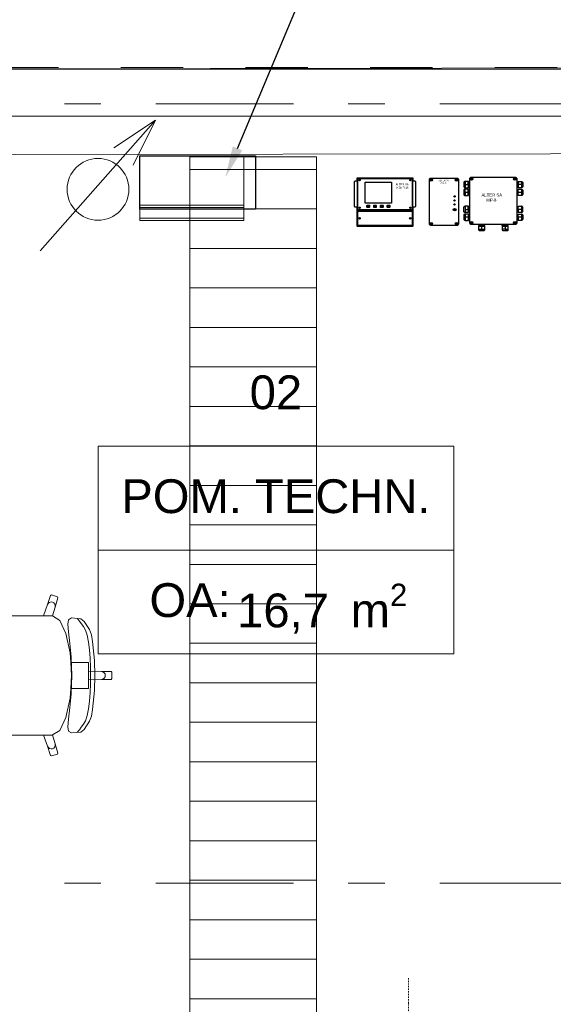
# Model space of a CAD drawing. Header units: millimetres. Extents: x -70269 to 35056, y -51814 to 48966.
# Tile 209 of 220: x -30866 to -28812, y 29315 to 33105. Entities that reach past the tile are written whole.
import ezdxf
from ezdxf import colors
from ezdxf.entities.mleader import LeaderData, LeaderLine
from ezdxf.enums import TextEntityAlignment as Align
from ezdxf.math import Vec2, Vec3

# ---------------------------------------------------------------- set-up
doc = ezdxf.new("R2010")
doc.units = ezdxf.units.MM
for name, pattern in [('DASHDOT', [1, 0.5, -0.25, 0, -0.25]), ('Przerywana', [48, 24, -24]), ('Przerywana podwójnie', [109.361107, 52.916665, -21.166666, 14.111111, -21.166666])]:
    doc.linetypes.add(name, pattern=pattern)
for name, color, linetype, lineweight, true_color in [('00 - nowa technologia myjni_Nr_pióra__95', 7, 'Continuous', 20, 0x7c7c7c), ('103-Z Zakres opracowania_Nr_pióra__95', 7, 'Continuous', 140, 0x7c7c7c), ('320 - W Umeblowanie_Nr_pióra__95', 7, 'Continuous', 20, 0x7c7c7c), ('410-K Osie główne_Nr_pióra__95', 7, 'Continuous', 20, 0x7c7c7c), ('420-K Ściany_Nr_pióra__95', 7, 'Continuous', 20, 0x7c7c7c), ('510-I Elektryczne_Nr_pióra__172', 7, 'Continuous', 20, 0x663200), ('Metryczki pomieszczeń Archicada_Nr_pióra__95', 7, 'Continuous', 20, 0x7c7c7c), ('Nowe_460 - Stropy_Nr_pióra__95', 7, 'Continuous', 13, 0x7c7c7c)]:
    doc.layers.add(name, color=color, linetype=linetype, lineweight=lineweight, true_color=true_color)
for name, color, linetype, lineweight in [('201-A Ppoż_Nr_pióra__31', 1, 'Continuous', 30), ('510-I Elektryczne_Nr_pióra__215', 1, 'Continuous', 20), ('510-I Elektryczne_Nr_pióra__235', 5, 'Continuous', 0), ('AURA_went_opisy', 7, 'Continuous', 15), ('Metryczki pomieszczeń Archicada_Nr_pióra__46', 7, 'Continuous', 20), ('XREF', 8, 'Continuous', 9)]:
    doc.layers.add(name, color=color, linetype=linetype, lineweight=lineweight)
doc.layers.add('ALTER_detekcja_gazu', color=6, linetype='Continuous')
doc.styles.add('Arial Narrow', font='ARIALN.TTF')
doc.styles.get("Standard").update_dxf_attribs({"font": 'arial.ttf'})
doc.styles.add('STYL_AUTOMATYCZNY_2', font='arial.ttf', dxfattribs={"width": 0.95})
doc.linetypes.add('PPOZ REI 60', pattern='A,0,[1,A.01 RZUT PARTERU1.Shx,S=1.984127,R=0,X=0,Y=0],-400,0', length=400)

# ---------------------------------------------------------------- blocks, each defined once
blk = doc.blocks.new('MSMR-16')
for p, q in [((207189, 543212), (207343, 545266)), ((207189, 352710), (207189, 543212)), ((207343, 545266), (208310, 547032)), ((208310, 547032), (209630, 549343)), ((209630, 549343), (211163, 550576)), ((211163, 550576), (212913, 551576)), ((212913, 551576), (214029, 551976)), ((214029, 551976), (227405, 551976)), ((227405, 574159), (227708, 575068)), ((227405, 573248), (227405, 574159)), ((227405, 551976), (227405, 573248)), ((227405, 551976), (227405, 346054)), ((227708, 575068), (228348, 575587)), ((228348, 575587), (228868, 576041)), ((228868, 576041), (229454, 576441)), ((229454, 576441), (229896, 576779)), ((229896, 576779), (660588, 576779)), ((232674, 571595), (659170, 571595)), ((232674, 326350), (232674, 571595)), ((243615, 556496), (243615, 558896)), ((243615, 558896), (245198, 558896)), ((245648, 556496), (243615, 556496)), ((245198, 560895), (247897, 560895)), ((245198, 558896), (245198, 560895)), ((245648, 554180), (245648, 556496)), ((247814, 554180), (245648, 554180)), ((249914, 556263), (247814, 556263)), ((247814, 556263), (247814, 554180)), ((247897, 560895), (247897, 558746)), ((247897, 558746), (249914, 558746)), ((249914, 558746), (249914, 556263)), ((291709, 542018), (495924, 542018)), ((291709, 377353), (291709, 542018)), ((495924, 542018), (495924, 377353)), ((641369, 556431), (641369, 558831)), ((641369, 558831), (642952, 558831)), ((643402, 556431), (641369, 556431)), ((642952, 560830), (645651, 560830)), ((642952, 558831), (642952, 560830)), ((643402, 554115), (643402, 556431)), ((645568, 554115), (643402, 554115)), ((647668, 556198), (645568, 556198)), ((645568, 556198), (645568, 554115)), ((645651, 560830), (645651, 558681)), ((645651, 558681), (647668, 558681)), ((647668, 558681), (647668, 556198)), ((659170, 571595), (659170, 326350)), ((664325, 551953), (659170, 551953)), ((660588, 576779), (662825, 576014)), ((662825, 576014), (663658, 575181)), ((663658, 575181), (664220, 574098)), ((664220, 574098), (664325, 573878)), ((664325, 573878), (664325, 551953)), ((664325, 551953), (677835, 551800)), ((664656, 346095), (664675, 551949)), ((677835, 551800), (680235, 550979)), ((680235, 550979), (683177, 548245)), ((683177, 548245), (684453, 545511)), ((684453, 545511), (684870, 543636)), ((684870, 543636), (684870, 354811)), ((209040, 349442), (207189, 352710)), ((211118, 347423), (209040, 349442)), ((212535, 346440), (211118, 347423)), ((214418, 346054), (212535, 346440)), ((227566, 346054), (214418, 346054)), ((227566, 198657), (227566, 346054)), ((227566, 321371), (664656, 321371)), ((659170, 326350), (232674, 326350)), ((233943, 312990), (234256, 313948)), ((233992, 204131), (233943, 312990)), ((234256, 313948), (234818, 314531)), ((234818, 314531), (235894, 315192)), ((235894, 315192), (656082, 315192)), ((243598, 340274), (243598, 342673)), ((243598, 342673), (245181, 342673)), ((245631, 340274), (243598, 340274)), ((245181, 344673), (247881, 344673)), ((245181, 342673), (245181, 344673)), ((245631, 337957), (245631, 340274)), ((247798, 337957), (245631, 337957)), ((249897, 340040), (247798, 340040)), ((247798, 340040), (247798, 337957)), ((247881, 344673), (247881, 342523)), ((247881, 342523), (249897, 342523)), ((249897, 342523), (249897, 340040)), ((495924, 377353), (291709, 377353)), ((304591, 359394), (305218, 360544)), ((304591, 345518), (304591, 359394)), ((305724, 344001), (304591, 345518)), ((305218, 360544), (306201, 361427)), ((307491, 342562), (305724, 344001)), ((306201, 361427), (307451, 362227)), ((307451, 362227), (308585, 362757)), ((308443, 342562), (307491, 342562)), ((321502, 342562), (308443, 342562)), ((308585, 362757), (320739, 362757)), ((314872, 356890), (309893, 349274)), ((309893, 349274), (318680, 349274)), ((318680, 349274), (314872, 356890)), ((320739, 362757), (323415, 361097)), ((323152, 343529), (321502, 342562)), ((324345, 345169), (323152, 343529)), ((323415, 361097), (324665, 359144)), ((324665, 346644), (324345, 345169)), ((324665, 359144), (324665, 346644)), ((357275, 359031), (358268, 360749)), ((357275, 346010), (357275, 359031)), ((358338, 344697), (357275, 346010)), ((358268, 360749), (358997, 361307)), ((359212, 343552), (358338, 344697)), ((358997, 361307), (359747, 361807)), ((360837, 342531), (359212, 343552)), ((359747, 361807), (361100, 362747)), ((374710, 342531), (360837, 342531)), ((361100, 362747), (373973, 362747)), ((371929, 356040), (362983, 356038)), ((362994, 356038), (367820, 348921)), ((367820, 348921), (371929, 356040)), ((373973, 362747), (375369, 361935)), ((375980, 343614), (374710, 342531)), ((375369, 361935), (377327, 359748)), ((376980, 344926), (375980, 343614)), ((377541, 346230), (376980, 344926)), ((377327, 359748), (377541, 359500)), ((377541, 359500), (377541, 346230)), ((410761, 359560), (412063, 361309)), ((410761, 346094), (410761, 359560)), ((411168, 344873), (410761, 346094)), ((411818, 343571), (411168, 344873)), ((414463, 342391), (411818, 343571)), ((412063, 361309), (413120, 362001)), ((413120, 362001), (414056, 362489)), ((414056, 362489), (415191, 362853)), ((427237, 342391), (414463, 342391)), ((415191, 362853), (426524, 362853)), ((417463, 350672), (421047, 353499)), ((421167, 348655), (417463, 350672)), ((421047, 351888), (421047, 353499)), ((422288, 351888), (421047, 351888)), ((424569, 350217), (421167, 350217)), ((421167, 350217), (421167, 348655)), ((422288, 356902), (424579, 356902)), ((422288, 356902), (422288, 351888)), ((424579, 356902), (424569, 350217)), ((426524, 362853), (428274, 361927)), ((428417, 343327), (427237, 342391)), ((428274, 361927), (429545, 361073)), ((429841, 344832), (428417, 343327)), ((429545, 361073), (430524, 359824)), ((430753, 346094), (429841, 344832)), ((430524, 359824), (430753, 359261)), ((430753, 359261), (430753, 346094)), ((463558, 359339), (464875, 361214)), ((463558, 345856), (463558, 359339)), ((464266, 344898), (463558, 345856)), ((465058, 343940), (464266, 344898)), ((464875, 361214), (465552, 361839)), ((467016, 342645), (465058, 343940)), ((465552, 361839), (466333, 362230)), ((466333, 362230), (467486, 362868)), ((480126, 342645), (467016, 342645)), ((467486, 362868), (479487, 362827)), ((471199, 352007), (469976, 352007)), ((469976, 352007), (471455, 349883)), ((471391, 353893), (471199, 353146)), ((471199, 353146), (471199, 352007)), ((471690, 354575), (471391, 353893)), ((471455, 349883), (472975, 351903)), ((472468, 355151), (471690, 354575)), ((472329, 351903), (472372, 352656)), ((472975, 351903), (472329, 351903)), ((472372, 352656), (472479, 353093)), ((474036, 355802), (472468, 355151)), ((472479, 353093), (472724, 353360)), ((472724, 353360), (473033, 353637)), ((473033, 353637), (473407, 353829)), ((473407, 353829), (473822, 353871)), ((473822, 353871), (474036, 353882)), ((475203, 355826), (474036, 355802)), ((474036, 353882), (474260, 353882)), ((474260, 353882), (474420, 353839)), ((474420, 353839), (474740, 353786)), ((474740, 353786), (474964, 353477)), ((474964, 353477), (475017, 352901)), ((475017, 352901), (475028, 352741)), ((475028, 352741), (476468, 352736)), ((475364, 355747), (475203, 355826)), ((475460, 355694), (475364, 355747)), ((475577, 355651), (475460, 355694)), ((475833, 355566), (475577, 355651)), ((476025, 355459), (475833, 355566)), ((476291, 355214), (476025, 355459)), ((476419, 354926), (476291, 355214)), ((476468, 352736), (476419, 354926)), ((479487, 362827), (481358, 361891)), ((481346, 343011), (480126, 342645)), ((483299, 345127), (481346, 343011)), ((481358, 361891), (482620, 360793)), ((482620, 360793), (483596, 359654)), ((484113, 346795), (483299, 345127)), ((483596, 359654), (483962, 358921)), ((483962, 358921), (484113, 346795)), ((641516, 340232), (641516, 342632)), ((641516, 342632), (643099, 342632)), ((643549, 340232), (641516, 340232)), ((643099, 344631), (645799, 344631)), ((643099, 342632), (643099, 344631)), ((643549, 337916), (643549, 340232)), ((645715, 337916), (643549, 337916)), ((647815, 339999), (645715, 339999)), ((645715, 339999), (645715, 337916)), ((645799, 344631), (645799, 342482)), ((645799, 342482), (647815, 342482)), ((647815, 342482), (647815, 339999)), ((656082, 315192), (657095, 314704)), ((657095, 314704), (657575, 314139)), ((657575, 314139), (658033, 313616)), ((658033, 313616), (658193, 312891)), ((658193, 312891), (658193, 204643)), ((664656, 346095), (659170, 346095)), ((677571, 346095), (664656, 346095)), ((664656, 346095), (664656, 321463)), ((664656, 321463), (664656, 198609)), ((679521, 346662), (677571, 346095)), ((682637, 349011), (679521, 346662)), ((684537, 352594), (682637, 349011)), ((684870, 354811), (684537, 352594)), ((244221, 258100), (244221, 260500)), ((244221, 260500), (245804, 260500)), ((246254, 258100), (244221, 258100)), ((245804, 262499), (248503, 262499)), ((245804, 260500), (245804, 262499)), ((246254, 255784), (246254, 258100)), ((248420, 255784), (246254, 255784)), ((250520, 257867), (248420, 257867)), ((248420, 257867), (248420, 255784)), ((248503, 262499), (248503, 260350)), ((248503, 260350), (250520, 260350)), ((250520, 260350), (250520, 257867)), ((640377, 257832), (640377, 260232)), ((640377, 260232), (641960, 260232)), ((642410, 257832), (640377, 257832)), ((641960, 262232), (644659, 262232)), ((641960, 260232), (641960, 262232)), ((642410, 255516), (642410, 257832)), ((644576, 255516), (642410, 255516)), ((646676, 257599), (644576, 257599)), ((644576, 257599), (644576, 255516)), ((644659, 262232), (644659, 260082)), ((644659, 260082), (646676, 260082)), ((646676, 260082), (646676, 257599)), ((228149, 197657), (227566, 198657)), ((228837, 196824), (228149, 197657)), ((229998, 196009), (228837, 196824)), ((661625, 196009), (229998, 196009)), ((234299, 203198), (233992, 204131)), ((235805, 202260), (234299, 203198)), ((656602, 202260), (235805, 202260)), ((657786, 203260), (656602, 202260)), ((658202, 203910), (657786, 203260)), ((658193, 204643), (658202, 203910)), ((662642, 196542), (661625, 196009)), ((663708, 197592), (662642, 196542)), ((664656, 198609), (663708, 197592))]:
    blk.add_line(p, q)
for centre in [(246721, 557476), (644475, 557411), (246705, 341254), (644623, 341212), (247327, 259080), (643483, 258813)]:
    blk.add_circle(centre, 5452)
at = {"insert": (529273, 531387), "char_height": 15000, "width": 105164.95, "attachment_point": 1}
blk.add_mtext('{ALTER SA\\P MSMR-16}', dxfattribs=at)
blk = doc.blocks.new('zw$937')
for p, q in [((223, 1927), (229, 1942)), ((223, 269), (223, 1927)), ((229, 1942), (241, 1957)), ((241, 1957), (251, 1965)), ((251, 1965), (259, 1969)), ((259, 1969), (276, 1975)), ((302, 1946), (268, 1876)), ((276, 1975), (1898, 1975)), ((312, 1941), (277, 1871)), ((1861, 1934), (1911, 1876)), ((1870, 1941), (1919, 1883)), ((1898, 1975), (1918, 1971)), ((1918, 1971), (1933, 1963)), ((1933, 1963), (1941, 1955)), ((1941, 1955), (1952, 1942)), ((1952, 1942), (1956, 1934)), ((1956, 1934), (1958, 1928)), ((1958, 1928), (1958, 276)), ((3, 1784), (1, 1778)), ((1, 1778), (1, 1622)), ((1, 1622), (4, 1614)), ((9, 1508), (2, 1495)), ((2, 1495), (2, 1332)), ((6, 1792), (3, 1784)), ((4, 1614), (10, 1605)), ((10, 1798), (6, 1792)), ((14, 1514), (9, 1508)), ((15, 1803), (10, 1798)), ((10, 1605), (20, 1594)), ((20, 1520), (14, 1514)), ((23, 1809), (15, 1803)), ((20, 1594), (32, 1588)), ((31, 1525), (20, 1520)), ((33, 1814), (23, 1809)), ((40, 1529), (31, 1525)), ((32, 1588), (40, 1586)), ((40, 1816), (33, 1814)), ((48, 1816), (40, 1816)), ((40, 1586), (164, 1586)), ((48, 1529), (40, 1529)), ((164, 1816), (48, 1816)), ((48, 1816), (48, 1586)), ((48, 1701), (164, 1701)), ((164, 1529), (48, 1529)), ((48, 1413), (48, 1529)), ((164, 1701), (164, 1816)), ((193, 1797), (164, 1797)), ((164, 1701), (164, 1604)), ((164, 1586), (164, 1604)), ((164, 1604), (192, 1604)), ((164, 1508), (164, 1529)), ((193, 1508), (164, 1508)), ((164, 1316), (164, 1508)), ((192, 1604), (192, 1797)), ((223, 1701), (192, 1701)), ((192, 1604), (192, 1585)), ((192, 1585), (223, 1585)), ((223, 1816), (193, 1816)), ((193, 1816), (193, 1797)), ((223, 1528), (193, 1528)), ((193, 1413), (193, 1528)), ((1958, 1817), (1988, 1817)), ((1989, 1701), (1958, 1701)), ((1989, 1585), (1958, 1585)), ((1958, 1527), (1988, 1527)), ((1988, 1817), (1988, 1796)), ((1988, 1796), (2017, 1796)), ((1988, 1527), (1988, 1508)), ((1988, 1508), (2017, 1508)), ((1988, 1314), (1988, 1508)), ((1989, 1603), (1989, 1796)), ((2017, 1603), (1989, 1603)), ((1989, 1603), (1989, 1585)), ((2016, 1314), (2016, 1508)), ((2017, 1796), (2017, 1816)), ((2017, 1816), (2132, 1816)), ((2017, 1796), (2017, 1603)), ((2132, 1701), (2017, 1701)), ((2017, 1585), (2017, 1603)), ((2132, 1585), (2017, 1585)), ((2017, 1508), (2017, 1527)), ((2017, 1527), (2132, 1527)), ((2132, 1816), (2132, 1585)), ((2132, 1816), (2143, 1816)), ((2142, 1585), (2132, 1585)), ((2132, 1527), (2145, 1527)), ((2132, 1527), (2132, 1295)), ((2150, 1589), (2142, 1585)), ((2143, 1816), (2152, 1813)), ((2145, 1527), (2161, 1519)), ((2159, 1594), (2150, 1589)), ((2152, 1813), (2163, 1805)), ((2168, 1602), (2159, 1594)), ((2161, 1519), (2172, 1508)), ((2163, 1805), (2174, 1793)), ((2175, 1610), (2168, 1602)), ((2172, 1508), (2176, 1501)), ((2174, 1793), (2180, 1782)), ((2179, 1619), (2175, 1610)), ((2176, 1501), (2180, 1493)), ((2180, 1630), (2179, 1619)), ((2180, 1782), (2180, 1630)), ((2180, 1493), (2180, 1333)), ((2, 1332), (6, 1322)), ((6, 1322), (15, 1309)), ((15, 1309), (29, 1301)), ((29, 1301), (39, 1297)), ((39, 1297), (44, 1297)), ((44, 1297), (164, 1297)), ((164, 1413), (48, 1413)), ((48, 1413), (48, 1297)), ((164, 1297), (164, 1316)), ((164, 1316), (193, 1316)), ((223, 1413), (193, 1413)), ((193, 1413), (193, 1316)), ((193, 1316), (193, 1296)), ((193, 1296), (223, 1296)), ((1988, 1411), (1958, 1411)), ((1988, 1295), (1958, 1295)), ((2016, 1314), (1988, 1314)), ((1988, 1314), (1988, 1295)), ((2132, 1411), (2016, 1411)), ((2016, 1295), (2016, 1314)), ((2137, 1295), (2016, 1295)), ((2145, 1296), (2137, 1295)), ((2154, 1300), (2145, 1296)), ((2165, 1307), (2154, 1300)), ((2173, 1317), (2165, 1307)), ((2177, 1324), (2173, 1317)), ((2180, 1333), (2177, 1324)), ((0, 861), (3, 871)), ((0, 710), (0, 861)), ((3, 871), (10, 882)), ((10, 882), (17, 889)), ((17, 889), (27, 897)), ((27, 897), (34, 899)), ((34, 899), (37, 900)), ((37, 900), (48, 901)), ((164, 901), (48, 901)), ((48, 901), (48, 784)), ((48, 784), (164, 784)), ((48, 784), (48, 669)), ((164, 882), (164, 901)), ((193, 882), (164, 882)), ((164, 784), (164, 882)), ((164, 784), (164, 669)), ((223, 901), (193, 902)), ((193, 902), (193, 882)), ((193, 882), (193, 785)), ((193, 785), (223, 785)), ((193, 785), (193, 688)), ((1958, 901), (1988, 901)), ((1988, 785), (1958, 785)), ((1988, 901), (1988, 881)), ((1988, 881), (2017, 881)), ((1988, 688), (1988, 881)), ((2016, 785), (2016, 881)), ((2017, 785), (2016, 785)), ((2016, 785), (2016, 688)), ((2017, 881), (2017, 901)), ((2017, 901), (2132, 901)), ((2132, 785), (2017, 785)), ((2132, 901), (2132, 669)), ((2144, 900), (2132, 900)), ((2154, 896), (2144, 900)), ((2166, 887), (2154, 896)), ((2174, 878), (2166, 887)), ((2179, 866), (2174, 878)), ((2180, 858), (2179, 866)), ((2180, 712), (2180, 858)), ((1, 705), (0, 710)), ((3, 579), (0, 570)), ((0, 570), (0, 420)), ((0, 420), (5, 407)), ((6, 694), (1, 705)), ((8, 590), (3, 579)), ((5, 407), (14, 394)), ((9, 691), (6, 694)), ((15, 596), (8, 590)), ((18, 681), (9, 691)), ((14, 394), (24, 387)), ((23, 604), (15, 596)), ((26, 675), (18, 681)), ((36, 610), (23, 604)), ((24, 387), (33, 382)), ((42, 670), (26, 675)), ((33, 382), (37, 381)), ((48, 610), (36, 610)), ((37, 381), (48, 379)), ((48, 669), (42, 670)), ((164, 669), (48, 669)), ((164, 610), (48, 610)), ((48, 610), (48, 379)), ((164, 494), (48, 495)), ((48, 379), (163, 379)), ((163, 379), (163, 400)), ((163, 400), (193, 400)), ((193, 689), (164, 689)), ((164, 592), (164, 610)), ((193, 592), (164, 592)), ((164, 592), (164, 400)), ((193, 688), (193, 668)), ((223, 668), (193, 668)), ((223, 610), (193, 610)), ((193, 610), (193, 592)), ((193, 400), (193, 592)), ((223, 495), (193, 495)), ((193, 400), (193, 379)), ((193, 379), (223, 379)), ((1988, 668), (1958, 668)), ((1958, 611), (1988, 611)), ((1989, 495), (1958, 495)), ((1989, 379), (1958, 379)), ((2017, 688), (1988, 688)), ((1988, 688), (1988, 668)), ((1988, 611), (1988, 591)), ((1988, 591), (2017, 591)), ((1989, 399), (1989, 591)), ((2017, 399), (1989, 399)), ((1989, 399), (1989, 379)), ((2016, 495), (2016, 591)), ((2017, 495), (2016, 495)), ((2016, 495), (2016, 399)), ((2017, 669), (2017, 688)), ((2132, 669), (2017, 669)), ((2017, 591), (2017, 612)), ((2017, 612), (2133, 612)), ((2133, 495), (2017, 495)), ((2017, 379), (2017, 399)), ((2133, 379), (2017, 379)), ((2132, 669), (2144, 670)), ((2133, 612), (2133, 379)), ((2133, 612), (2148, 609)), ((2145, 381), (2133, 379)), ((2144, 670), (2157, 676)), ((2154, 385), (2145, 381)), ((2148, 609), (2160, 602)), ((2164, 391), (2154, 385)), ((2157, 676), (2166, 682)), ((2160, 602), (2170, 593)), ((2170, 397), (2164, 391)), ((2166, 682), (2174, 693)), ((2170, 593), (2176, 582)), ((2177, 408), (2170, 397)), ((2174, 693), (2179, 705)), ((2176, 582), (2180, 569)), ((2180, 422), (2177, 408)), ((2179, 705), (2180, 712)), ((2180, 569), (2180, 422)), ((231, 252), (223, 269)), ((238, 242), (231, 252)), ((247, 234), (238, 242)), ((258, 228), (247, 234)), ((276, 221), (258, 228)), ((1900, 221), (276, 221)), ((280, 328), (286, 249)), ((291, 328), (297, 250)), ((545, 221), (545, 191)), ((545, 191), (565, 191)), ((565, 163), (546, 163)), ((546, 163), (546, 47)), ((546, 47), (777, 47)), ((546, 47), (547, 36)), ((547, 36), (549, 28)), ((549, 28), (557, 16)), ((557, 16), (564, 9)), ((564, 9), (574, 3)), ((565, 191), (565, 163)), ((757, 191), (565, 191)), ((565, 163), (757, 163)), ((574, 3), (581, 0)), ((581, 0), (742, 0)), ((661, 163), (661, 47)), ((662, 221), (662, 191)), ((742, 0), (758, 9)), ((757, 163), (757, 191)), ((757, 191), (777, 191)), ((777, 163), (757, 163)), ((758, 9), (768, 20)), ((768, 20), (774, 30)), ((774, 30), (776, 38)), ((776, 38), (776, 47)), ((777, 191), (777, 221)), ((777, 47), (777, 163)), ((1413, 221), (1413, 191)), ((1413, 191), (1434, 191)), ((1434, 163), (1414, 163)), ((1414, 163), (1414, 48)), ((1414, 48), (1416, 31)), ((1530, 47), (1414, 47)), ((1416, 31), (1423, 19)), ((1423, 19), (1430, 11)), ((1430, 11), (1448, 0)), ((1434, 191), (1434, 163)), ((1434, 191), (1626, 191)), ((1434, 163), (1626, 163)), ((1530, 221), (1530, 191)), ((1530, 163), (1530, 47)), ((1530, 47), (1645, 47)), ((1612, 0), (1627, 9)), ((1626, 163), (1626, 192)), ((1626, 192), (1645, 192)), ((1645, 163), (1626, 163)), ((1627, 9), (1636, 19)), ((1636, 19), (1642, 31)), ((1642, 31), (1645, 37)), ((1645, 192), (1645, 221)), ((1645, 47), (1645, 163)), ((1645, 37), (1645, 47)), ((1928, 280), (1852, 288)), ((1928, 290), (1853, 298)), ((1925, 229), (1900, 221)), ((1932, 234), (1925, 229)), ((1946, 247), (1932, 234)), ((1955, 259), (1946, 247)), ((1958, 270), (1955, 259)), ((1958, 276), (1958, 270)), ((1448, 0), (1612, 0))]:
    blk.add_line(p, q)
for centre, radius in [((290, 1909), 49.1), ((290, 1909), 39.2), ((1890, 1908), 48.8), ((1890, 1908), 38.4), ((288, 289), 50.7), ((288, 289), 39.6), ((1890, 288), 48.9), ((1890, 288), 38.2)]:
    blk.add_circle(centre, radius)
at = {"insert": (657, 1372), "char_height": 112.5, "width": 788.74, "attachment_point": 1}
blk.add_mtext('{ALTER SA\\P    MP-8}', dxfattribs=at)
blk = doc.blocks.new('A$C262F6BEF')
for p, q in [((0, 107.3), (0.7, 108.6)), ((0, 106.5), (0, 107.3)), ((0, 5.5), (0, 106.5)), ((0.7, 108.6), (1.3, 109.5)), ((1.3, 109.5), (1.9, 110.2)), ((1.9, 110.2), (2.9, 111)), ((2.9, 111), (4.2, 111.7)), ((8.9, 108.4), (4, 102.5)), ((4.2, 111.7), (5.4, 112.2)), ((9.9, 107.6), (4.8, 101.7)), ((5.4, 112.2), (175.9, 112.2)), ((117, 96.2), (118.5, 101.5)), ((120.1, 91.3), (117, 96.2)), ((118.5, 101.5), (123.3, 102.5)), ((125.3, 92.6), (120.1, 91.3)), ((123.3, 102.5), (126.8, 98)), ((126.8, 98), (125.3, 92.6)), ((173.1, 108.4), (176.9, 100.7)), ((174.1, 109), (178, 101.2)), ((175.9, 112.2), (178.1, 111.7)), ((178.1, 111.7), (179.7, 111)), ((179.7, 111), (181.2, 109.8)), ((181.2, 109.8), (182.1, 108.1)), ((182.1, 108.1), (182.7, 106.1)), ((182.7, 106.1), (182.7, 6.2)), ((0.1, 4.6), (0, 5.5)), ((0.3, 4.2), (0.1, 4.6)), ((0.9, 3.1), (0.3, 4.2)), ((1.9, 1.9), (0.9, 3.1)), ((3.6, 0.8), (1.9, 1.9)), ((5.3, 0), (3.6, 0.8)), ((4, 10.1), (9.4, 3.5)), ((4.7, 10.6), (10.1, 4.2)), ((177.6, 0.2), (5.3, 0)), ((176.9, 11.2), (173.4, 3.7)), ((177.9, 10.8), (174.3, 3.3)), ((178.5, 0.5), (177.6, 0.2)), ((180.5, 1.8), (178.5, 0.5)), ((181.7, 3.2), (180.5, 1.8)), ((182.5, 4.9), (181.7, 3.2)), ((182.7, 6.2), (182.5, 4.9))]:
    blk.add_line(p, q)
for centre, major_axis, start_param, end_param in [((7.1, 104.9), (5.11, 0), 1.570791, 7.853976), ((7.1, 104.9), (3.93, 0), 1.570781, 7.853966), ((70.9, 96.8), (-2.67, 0), -1.570789, 4.712396), ((86.2, 96.7), (-2.6, 0), -1.570792, 4.712393), ((101.6, 96.7), (2.53, 0), 1.570790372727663, 7.853975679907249), ((122, 96.9), (2.69, 0), 1.570775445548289, 7.853960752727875), ((175.7, 104.9), (-5.19, 0), -1.570794, 4.712391), ((175.7, 104.9), (-4.35, 0), -1.570793, 4.712392), ((6.9, 6.9), (5.34, 0), 1.570793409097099, 7.853978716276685), ((6.9, 6.9), (-4.26, 0), -1.570791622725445, 4.712393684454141), ((175.7, 7.2), (5.03, 0), 1.570781, 7.853966), ((175.7, 7.2), (-4.18, 0), -1.570788, 4.712397)]:
    blk.add_ellipse(centre, major_axis=major_axis, ratio=1, start_param=start_param, end_param=end_param)
at = {"width": 1}
for s, p in [('ALTER SA', (12.1, 34.9)), ('ZSA-12', (22.1, 40.6))]:
    blk.add_text(s, height=6, rotation=90, dxfattribs=at).set_placement(p)
blk = doc.blocks.new('parter 2025.10.15')
at = {"layer": '510-I Elektryczne_Nr_pióra__172', "linetype": 'Continuous', "lineweight": 5}
h = blk.add_hatch(dxfattribs=at)
h.set_pattern_fill('Deska_Podłoga_0001', color=8, style=0, pattern_type=2)
h.set_pattern_definition([(0, (0, 0), (0, 15.2), [])])
h.paths.add_polyline_path([(873.67, 2713.49), (824.88, 2713.49), (824.88, 2309.97), (873.67, 2309.97)])
at = {"layer": '00 - nowa technologia myjni_Nr_pióra__95', "color": 8, "linetype": 'DASHDOT', "lineweight": 5}
blk.add_line((909.2, 2397.31), (909.2, 2298.25), dxfattribs=at)
at = {"layer": '103-Z Zakres opracowania_Nr_pióra__95', "color": 8, "linetype": 'Przerywana', "lineweight": 5}
blk.add_lwpolyline([(-45.53, 3079.65), (654.37, 3079.65), (654.37, 2747.81), (1099.75, 2747.81), (1099.75, 2276.77), (655.29, 2276.77), (655.29, -103.95), (-45.53, -103.95)], close=True, dxfattribs=at)
at = {"layer": '201-A Ppoż_Nr_pióra__31', "color": 8, "linetype": 'PPOZ REI 60', "lineweight": 5}
blk.add_line((641.51, 2729.08), (1082.63, 2729.08), dxfattribs=at)
at = {"layer": '320 - W Umeblowanie_Nr_pióra__95', "color": 8, "linetype": 'Continuous', "lineweight": 5}
for p, q in [((770.18, 2541.07), (771.32, 2544.61)), ((771.32, 2544.61), (771.7, 2544.81)), ((771.7, 2544.81), (773.98, 2544.06)), ((774.17, 2543.68), (773.03, 2540.14)), ((773.98, 2544.06), (774.17, 2543.68)), ((768.61, 2536.74), (770.18, 2541.07)), ((770.18, 2541.07), (770.47, 2541.59)), ((770.47, 2541.59), (770.93, 2541.95)), ((770.93, 2541.95), (771.49, 2542.11)), ((771.49, 2542.11), (772.07, 2542.04)), ((773.03, 2540.14), (772.06, 2536.72)), ((772.07, 2542.04), (772.58, 2541.75)), ((772.58, 2541.75), (772.94, 2541.29)), ((772.94, 2541.29), (773.1, 2540.73)), ((773.1, 2540.73), (773.03, 2540.14)), ((747.7, 2536.74), (768.61, 2536.74)), ((772.04, 2536.74), (768.61, 2536.74)), ((772.04, 2536.74), (772.06, 2536.72)), ((772.06, 2536.72), (774.85, 2534.99)), ((778.2, 2535.28), (779.36, 2535.95)), ((779.36, 2535.95), (782.96, 2535.62)), ((781.91, 2535.31), (781.65, 2535.69)), ((782.96, 2535.62), (784.28, 2534.56)), ((774.85, 2534.99), (777.22, 2530.02)), ((777.9, 2533.55), (778.2, 2535.28)), ((778.15, 2530.66), (777.9, 2533.55)), ((782.42, 2534.68), (781.91, 2535.31)), ((783.04, 2533.78), (782.42, 2534.68)), ((784.05, 2532.61), (783.04, 2533.78)), ((784.81, 2531.29), (784.05, 2532.61)), ((784.28, 2534.56), (786.29, 2531.46)), ((777.22, 2530.02), (778.81, 2522.58)), ((778.74, 2526.13), (778.15, 2530.66)), ((785.44, 2529.26), (784.81, 2531.29)), ((785.93, 2526.66), (785.44, 2529.26)), ((786.29, 2531.46), (787.01, 2529.47)), ((787.01, 2529.47), (787.49, 2526.88)), ((779.2, 2521.04), (778.74, 2526.13)), ((786.3, 2523.66), (785.93, 2526.66)), ((787.49, 2526.88), (788.19, 2519.56)), ((778.81, 2522.58), (779.05, 2518.84)), ((779.44, 2513.81), (779.2, 2521.04)), ((786.56, 2520.42), (786.3, 2523.66)), ((779.05, 2518.84), (779.37, 2513.81)), ((779.05, 2518.84), (782.92, 2518.84)), ((782.92, 2518.84), (785.91, 2518.84)), ((785.91, 2518.84), (785.91, 2515.5)), ((786.7, 2517.08), (786.56, 2520.42)), ((786.75, 2513.81), (786.7, 2517.08)), ((788.19, 2519.56), (788.41, 2513.81)), ((779.05, 2508.78), (779.37, 2513.81)), ((779.44, 2513.81), (779.2, 2506.58)), ((785.91, 2515.5), (785.91, 2513.81)), ((785.91, 2515.5), (790.9, 2515.32)), ((785.91, 2512.12), (785.91, 2513.81)), ((786.75, 2513.81), (786.7, 2510.54)), ((788.19, 2508.06), (788.41, 2513.81)), ((790.9, 2515.32), (791.47, 2515.2)), ((790.9, 2515.32), (794.59, 2515.32)), ((791.47, 2515.2), (791.96, 2514.88)), ((791.96, 2514.88), (792.28, 2514.39)), ((791.96, 2512.74), (792.28, 2513.23)), ((792.28, 2514.39), (792.39, 2513.81)), ((792.28, 2513.23), (792.39, 2513.81)), ((794.59, 2515.32), (794.89, 2515.02)), ((794.89, 2515.02), (794.89, 2513.81)), ((794.89, 2512.6), (794.89, 2513.81)), ((785.91, 2512.12), (790.9, 2512.3)), ((785.91, 2508.78), (785.91, 2512.12)), ((786.7, 2510.54), (786.56, 2507.2)), ((790.9, 2512.3), (791.47, 2512.41)), ((790.9, 2512.3), (794.59, 2512.3)), ((791.47, 2512.41), (791.96, 2512.74)), ((794.59, 2512.3), (794.89, 2512.6)), ((779.2, 2506.58), (778.74, 2501.49)), ((778.81, 2505.03), (779.05, 2508.78)), ((779.05, 2508.78), (782.92, 2508.78)), ((782.92, 2508.78), (785.91, 2508.78)), ((786.56, 2507.2), (786.3, 2503.95)), ((787.49, 2500.74), (788.19, 2508.06)), ((777.22, 2497.6), (778.81, 2505.03)), ((786.3, 2503.95), (785.93, 2500.96)), ((778.74, 2501.49), (778.15, 2496.95)), ((785.44, 2498.36), (784.81, 2496.33)), ((785.93, 2500.96), (785.44, 2498.36)), ((786.29, 2496.16), (787.01, 2498.15)), ((787.01, 2498.15), (787.49, 2500.74)), ((774.85, 2492.63), (777.22, 2497.6)), ((778.15, 2496.95), (777.9, 2494.06)), ((777.9, 2494.06), (778.2, 2492.34)), ((784.05, 2495.01), (783.04, 2493.84)), ((784.81, 2496.33), (784.05, 2495.01)), ((784.28, 2493.05), (786.29, 2496.16)), ((747.7, 2490.88), (768.61, 2490.88)), ((772.04, 2490.88), (768.61, 2490.88)), ((768.61, 2490.88), (770.18, 2486.54)), ((772.04, 2490.88), (772.06, 2490.89)), ((772.06, 2490.89), (774.85, 2492.63)), ((773.03, 2487.48), (772.06, 2490.89)), ((778.2, 2492.34), (779.36, 2491.67)), ((779.36, 2491.67), (782.96, 2492)), ((781.91, 2492.31), (781.65, 2491.93)), ((782.42, 2492.93), (781.91, 2492.31)), ((783.04, 2493.84), (782.42, 2492.93)), ((782.96, 2492), (784.28, 2493.05)), ((770.18, 2486.54), (770.47, 2486.03)), ((770.18, 2486.54), (771.32, 2483)), ((772.94, 2486.32), (773.1, 2486.89)), ((773.1, 2486.89), (773.03, 2487.48)), ((774.17, 2483.94), (773.03, 2487.48)), ((770.47, 2486.03), (770.93, 2485.67)), ((770.93, 2485.67), (771.49, 2485.51)), ((771.32, 2483), (771.7, 2482.81)), ((771.49, 2485.51), (772.07, 2485.57)), ((771.7, 2482.81), (773.98, 2483.55)), ((772.07, 2485.57), (772.58, 2485.86)), ((772.58, 2485.86), (772.94, 2486.32)), ((773.98, 2483.55), (774.17, 2483.94))]:
    blk.add_line(p, q, dxfattribs=at)
at = {"layer": '410-K Osie główne_Nr_pióra__95', "color": 8, "linetype": 'Przerywana podwójnie', "lineweight": 5}
for p, q in [((-63, 2733.81), (1039.92, 2733.81)), ((-63, 2433.81), (1039.92, 2433.81))]:
    blk.add_line(p, q, dxfattribs=at)
at = {"layer": '420-K Ściany_Nr_pióra__95', "color": 8, "linetype": 'Continuous', "lineweight": 5, "flags": 128}
for points in [[(1099.75, 2747.81), (654.7, 2747.25)], [(654.75, 2714.25), (1066.75, 2714.77)]]:
    blk.add_lwpolyline(points, dxfattribs=at)
at = {"layer": '510-I Elektryczne_Nr_pióra__172', "color": 8, "linetype": 'Continuous', "lineweight": 5, "flags": 128}
blk.add_lwpolyline([(873.67, 2713.49), (824.88, 2713.49), (824.88, 2309.97), (873.67, 2309.97)], close=True, dxfattribs=at)
at = {"layer": '510-I Elektryczne_Nr_pióra__215', "color": 8, "linetype": 'Continuous', "lineweight": 5}
for p, q in [((805.69, 2694.89), (845.69, 2694.89)), ((805.69, 2689.89), (845.69, 2689.89))]:
    blk.add_line(p, q, dxfattribs=at)
at = {"layer": '510-I Elektryczne_Nr_pióra__215', "color": 8, "linetype": 'Continuous', "lineweight": 5, "flags": 128}
for points in [[(845.69, 2693.89), (845.69, 2713.89), (805.69, 2713.89), (805.69, 2693.89)], [(845.69, 2688.89), (845.69, 2713.89), (805.69, 2713.89), (805.69, 2688.89)]]:
    blk.add_lwpolyline(points, close=True, dxfattribs=at)
at = {"layer": '510-I Elektryczne_Nr_pióra__235', "color": 8, "linetype": 'Continuous', "lineweight": 5}
for p, q in [((767.3, 2677.29), (811.78, 2727.58)), ((811.78, 2727.58), (795.68, 2716.91)), ((811.78, 2727.58), (803.17, 2710.29))]:
    blk.add_line(p, q, dxfattribs=at)
blk.add_circle((789.59, 2700.93), 11.89, dxfattribs=at)
at = {"layer": 'Metryczki pomieszczeń Archicada_Nr_pióra__95', "color": 8, "linetype": 'Continuous', "lineweight": 5}
for p, q in [((926.58, 2602.07), (789.59, 2602.07)), ((789.59, 2602.07), (789.59, 2522.07)), ((789.59, 2602.07), (926.58, 2602.07)), ((789.59, 2562.07), (789.59, 2602.07)), ((926.58, 2522.07), (926.58, 2602.07)), ((926.58, 2602.07), (926.58, 2562.07)), ((926.58, 2562.07), (789.59, 2562.07)), ((789.59, 2562.07), (926.58, 2562.07)), ((789.59, 2522.07), (789.59, 2562.07)), ((926.58, 2562.07), (926.58, 2522.07)), ((789.59, 2522.07), (926.58, 2522.07)), ((926.58, 2522.07), (789.59, 2522.07))]:
    blk.add_line(p, q, dxfattribs=at)
at = {"layer": 'Nowe_460 - Stropy_Nr_pióra__95', "color": 8, "linetype": 'Continuous', "lineweight": 5, "flags": 128}
blk.add_lwpolyline([(1099.75, 2747.25), (655.14, 2747.25), (655.73, 2276.77), (1099.75, 2276.77)], close=True, dxfattribs=at)
at = {"layer": 'Metryczki pomieszczeń Archicada_Nr_pióra__46', "color": 8, "lineweight": 5, "style": 'STYL_AUTOMATYCZNY_2'}
for s, p in [('02', (858.08, 2629.31)), ('POM. TECHN.', (858.08, 2589.31)), ('OA: ', (827.56, 2549.31))]:
    blk.add_text(s, height=13, dxfattribs=at).set_placement(p, align=Align.TOP_CENTER)
at = {"layer": 'Metryczki pomieszczeń Archicada_Nr_pióra__46', "color": 8, "lineweight": 5, "insert": (875.92, 2549.13), "char_height": 13, "attachment_point": 2, "style": 'STYL_AUTOMATYCZNY_2'}
blk.add_mtext('\\A1;{\\pqc;\\pt0,460;\\fArial|b0|i0|c238|p0;\\W1.000000;16,7\\fArial|b0|i0|c238|p0;\\W1.000000;\\A1{\\H.66x;\\S^  ;}\\fArial|b0|i0|c238|p0;\\W1.000000; m\\fArial|b0|i0|c238|p0;\\W1.000000;\\A1{\\H.66x;\\S2^  ;}}', dxfattribs=at)

msp = doc.modelspace()

# ---------------------------------------------------------------- block references
at = {"layer": 'XREF', "xscale": 10, "yscale": 10, "zscale": 10}
msp.add_blockref('parter 2025.10.15', (-38460.6, 5442.3), dxfattribs=at)

# ---------------------------------------------------------------- next in the draw order: linework, layer by layer
msp.add_lwpolyline([(-30403.7, 32581.2), (-29958.4, 32581.2), (-29958.4, 32375.8), (-30403.7, 32375.8)], close=True)

# ---------------------------------------------------------------- next in the draw order: block references
at = {"layer": 'ALTER_detekcja_gazu', "color": 7}
for name, p, xscale, yscale, zscale in [('MSMR-16', (-29679.1, 32212.6), 0.000492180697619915, 0.000492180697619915, 0.0004921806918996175), ('zw$937', (-29156.4, 32292.8), 0.1041841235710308, 0.1041841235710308, 0.1041841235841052)]:
    msp.add_blockref(name, p, dxfattribs=dict(at, xscale=xscale, yscale=yscale, zscale=zscale))
at = {"layer": 'ALTER_detekcja_gazu', "color": 7, "rotation": 270}
msp.add_blockref('A$C262F6BEF', (-29288.7, 32495.1), dxfattribs=at)

# ---------------------------------------------------------------- next in the draw order: leaders
at = {"layer": 'AURA_went_opisy'}
ml = msp.add_multileader_mtext('Standard', dxfattribs=at)
ml.set_content('\\pxt1;\\fArial Narrow|b0|i0|c238;\\A1;Istniejąca rozdzielnia', color=256, style='Arial Narrow')
ml.set_leader_properties()
ml.build(insert=Vec2(0, 0))
ml.multileader.update_dxf_attribs({"text_left_attachment_type": 6, "text_right_attachment_type": 6, "dogleg_length": 50, "arrow_head_size": 120})
ctx = ml.context
ctx.base_point, ctx.char_height, ctx.arrow_head_size, ctx.landing_gap_size, ctx.plane_origin = Vec3(-29278.9, 34273.3), 200, 120, 50, Vec3(-49940, -28294.9)
ctx.left_attachment, ctx.right_attachment = 6, 6
notes = []
notes.append((ctx, [(0, (1, 1, 0), (-29328.9, 34273.3), (1, 0), 50, [(0, [(-30074.2, 32498.6)], 0, [])])]))
ctx.mtext.insert, ctx.mtext.width = Vec3(-29228.9, 34531.9), 7995.136
for ctx, leaders in notes:
    for number, flags, end, landing, length, lines in leaders:
        leader = LeaderData()
        leader.index, (leader.has_last_leader_line, leader.has_dogleg_vector, leader.attachment_direction) = number, flags
        leader.last_leader_point, leader.dogleg_vector, leader.dogleg_length = Vec3(end), Vec3(landing), length
        for number, points, colour, breaks in lines:
            line = LeaderLine()
            line.index, line.vertices, line.color, line.breaks = number, Vec3.list(points), colors.encode_raw_color(colour), breaks
            leader.lines.append(line)
        ctx.leaders.append(leader)

doc.saveas('drawing.dxf')
